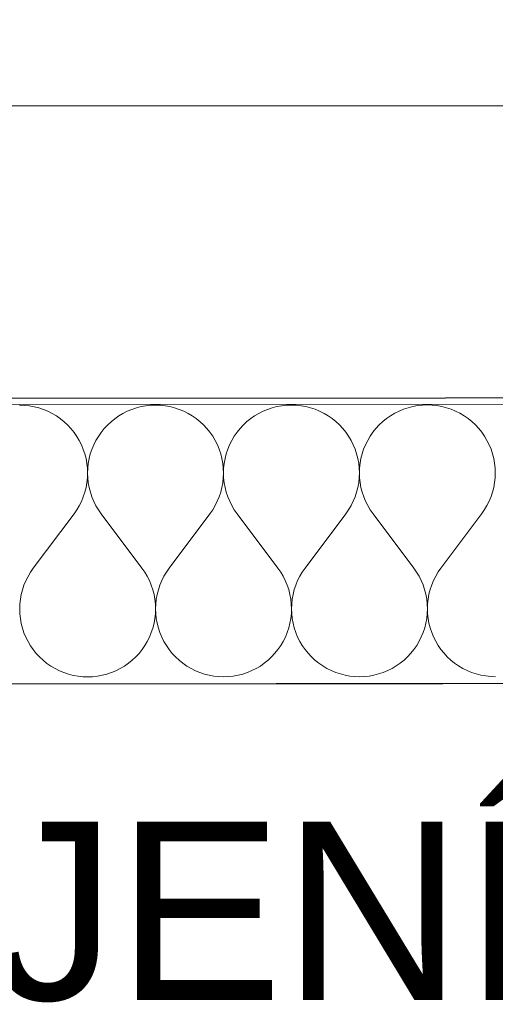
# Model space of a CAD drawing. Header units: millimetres. Extents: x -23738 to 4435, y -2716 to 20653.
# Tile 13 of 160: x -18857 to -18591, y 11 to 563. Entities that reach past the tile are written whole.
import ezdxf

# ---------------------------------------------------------------- set-up
doc = ezdxf.new("R2010")
doc.units = ezdxf.units.MM
doc.header["$MEASUREMENT"] = 0
doc.linetypes.add('Wipeout_Contour', pattern=[1000, 0, -1000])
for name, color, linetype in [('9._POHLED ZÁPADNÍ_2_2D prvky - obecné', 7, 'Continuous'), ('9._POHLED ZÁPADNÍ_2_Anotace - SP', 7, 'Continuous'), ('9._POHLED ZÁPADNÍ_2_Konstrukce - krov', 7, 'Continuous'), ('9._POHLED ZÁPADNÍ_2_Konstrukce - nosné', 7, 'Continuous'), ('9._POHLED ZÁPADNÍ_2_Nové_Konstrukce - nosné', 7, 'Continuous'), ('9._POHLED ZÁPADNÍ_2_Nové_Situace - terén', 7, 'Continuous'), ('9._POHLED ZÁPADNÍ_2_Nové_Výplně - Povrchové', 7, 'Continuous'), ('9._POHLED ZÁPADNÍ_2_Nové_Výplně – Řezové', 7, 'Continuous'), ('9._POHLED ZÁPADNÍ_2_Výplně - Povrchové', 7, 'Continuous'), ('9._POHLED ZÁPADNÍ_2_VÝTAH VAR 1', 7, 'Continuous')]:
    doc.layers.add(name, color=color, linetype=linetype)
doc.styles.add('GENEROVANÝ_STYL_1', font='txt')

# ---------------------------------------------------------------- blocks, each defined once
blk = doc.blocks.new('*X9', base_point=(-24533.14, -6254.22))
at = {"layer": '9._POHLED ZÁPADNÍ_2_Nové_Výplně – Řezové', "color": 21, "linetype": 'Continuous', "lineweight": 20, "true_color": 0xffaaaa}
for p, q in [((-18854.59, 346.6), (-18857.31, 346.7)), ((-18851.89, 346.31), (-18854.59, 346.6)), ((-18849.21, 345.83), (-18851.89, 346.31)), ((-18846.57, 345.16), (-18849.21, 345.83)), ((-18843.99, 344.3), (-18846.57, 345.16)), ((-18841.48, 343.26), (-18843.99, 344.3)), ((-18839.05, 342.04), (-18841.48, 343.26)), ((-18796.95, 343.28), (-18799.38, 342.06)), ((-18794.44, 344.32), (-18796.95, 343.28)), ((-18791.86, 345.18), (-18794.44, 344.32)), ((-18789.22, 345.86), (-18791.86, 345.18)), ((-18786.54, 346.34), (-18789.22, 345.86)), ((-18783.84, 346.63), (-18786.54, 346.34)), ((-18781.12, 346.73), (-18783.84, 346.63)), ((-18778.4, 346.64), (-18781.12, 346.73)), ((-18775.7, 346.35), (-18778.4, 346.64)), ((-18773.02, 345.87), (-18775.7, 346.35)), ((-18770.38, 345.19), (-18773.02, 345.87)), ((-18767.8, 344.34), (-18770.38, 345.19)), ((-18765.29, 343.3), (-18767.8, 344.34)), ((-18762.85, 342.08), (-18765.29, 343.3)), ((-18720.76, 343.32), (-18723.19, 342.1)), ((-18718.25, 344.36), (-18720.76, 343.32)), ((-18715.67, 345.22), (-18718.25, 344.36)), ((-18713.03, 345.89), (-18715.67, 345.22)), ((-18710.35, 346.38), (-18713.03, 345.89)), ((-18707.65, 346.67), (-18710.35, 346.38)), ((-18704.93, 346.77), (-18707.65, 346.67)), ((-18702.21, 346.67), (-18704.93, 346.77)), ((-18699.51, 346.38), (-18702.21, 346.67)), ((-18696.83, 345.9), (-18699.51, 346.38)), ((-18694.19, 345.23), (-18696.83, 345.9)), ((-18691.61, 344.37), (-18694.19, 345.23)), ((-18689.1, 343.33), (-18691.61, 344.37)), ((-18686.66, 342.11), (-18689.1, 343.33)), ((-18644.57, 343.35), (-18647, 342.13)), ((-18642.06, 344.4), (-18644.57, 343.35)), ((-18639.48, 345.26), (-18642.06, 344.4)), ((-18636.84, 345.93), (-18639.48, 345.26)), ((-18634.16, 346.42), (-18636.84, 345.93)), ((-18631.46, 346.71), (-18634.16, 346.42)), ((-18628.74, 346.81), (-18631.46, 346.71)), ((-18626.02, 346.71), (-18628.74, 346.81)), ((-18623.32, 346.42), (-18626.02, 346.71)), ((-18620.64, 345.94), (-18623.32, 346.42)), ((-18618, 345.27), (-18620.64, 345.94)), ((-18615.42, 344.41), (-18618, 345.27)), ((-18612.91, 343.37), (-18615.42, 344.41)), ((-18610.47, 342.15), (-18612.91, 343.37)), ((-18836.71, 340.65), (-18839.05, 342.04)), ((-18834.47, 339.1), (-18836.71, 340.65)), ((-18832.35, 337.4), (-18834.47, 339.1)), ((-18830.36, 335.54), (-18832.35, 337.4)), ((-18806.07, 337.41), (-18808.06, 335.55)), ((-18803.95, 339.12), (-18806.07, 337.41)), ((-18801.72, 340.67), (-18803.95, 339.12)), ((-18799.38, 342.06), (-18801.72, 340.67)), ((-18760.51, 340.69), (-18762.85, 342.08)), ((-18758.28, 339.14), (-18760.51, 340.69)), ((-18756.16, 337.43), (-18758.28, 339.14)), ((-18754.17, 335.58), (-18756.16, 337.43)), ((-18729.88, 337.45), (-18731.87, 335.59)), ((-18727.76, 339.15), (-18729.88, 337.45)), ((-18725.53, 340.71), (-18727.76, 339.15)), ((-18723.19, 342.1), (-18725.53, 340.71)), ((-18684.32, 340.73), (-18686.66, 342.11)), ((-18682.09, 339.18), (-18684.32, 340.73)), ((-18679.97, 337.47), (-18682.09, 339.18)), ((-18677.98, 335.62), (-18679.97, 337.47)), ((-18653.69, 337.48), (-18655.68, 335.63)), ((-18651.57, 339.19), (-18653.69, 337.48)), ((-18649.34, 340.74), (-18651.57, 339.19)), ((-18647, 342.13), (-18649.34, 340.74)), ((-18608.13, 340.76), (-18610.47, 342.15)), ((-18605.9, 339.21), (-18608.13, 340.76)), ((-18603.78, 337.51), (-18605.9, 339.21)), ((-18601.79, 335.65), (-18603.78, 337.51)), ((-18828.51, 333.55), (-18830.36, 335.54)), ((-18826.8, 331.43), (-18828.51, 333.55)), ((-18825.25, 329.2), (-18826.8, 331.43)), ((-18811.62, 331.44), (-18813.17, 329.21)), ((-18809.91, 333.56), (-18811.62, 331.44)), ((-18808.06, 335.55), (-18809.91, 333.56)), ((-18752.32, 333.59), (-18754.17, 335.58)), ((-18750.61, 331.47), (-18752.32, 333.59)), ((-18749.06, 329.24), (-18750.61, 331.47)), ((-18735.43, 331.48), (-18736.98, 329.24)), ((-18733.72, 333.6), (-18735.43, 331.48)), ((-18731.87, 335.59), (-18733.72, 333.6)), ((-18676.13, 333.63), (-18677.98, 335.62)), ((-18674.42, 331.51), (-18676.13, 333.63)), ((-18672.87, 329.27), (-18674.42, 331.51)), ((-18659.24, 331.51), (-18660.79, 329.28)), ((-18657.53, 333.63), (-18659.24, 331.51)), ((-18655.68, 335.63), (-18657.53, 333.63)), ((-18599.93, 333.66), (-18601.79, 335.65)), ((-18598.23, 331.54), (-18599.93, 333.66)), ((-18596.68, 329.31), (-18598.23, 331.54)), ((-18823.86, 326.86), (-18825.25, 329.2)), ((-18822.64, 324.43), (-18823.86, 326.86)), ((-18814.55, 326.86), (-18815.77, 324.43)), ((-18813.17, 329.21), (-18814.55, 326.86)), ((-18747.67, 326.9), (-18749.06, 329.24)), ((-18746.45, 324.46), (-18747.67, 326.9)), ((-18738.36, 326.9), (-18739.58, 324.47)), ((-18736.98, 329.24), (-18738.36, 326.9)), ((-18671.48, 326.93), (-18672.87, 329.27)), ((-18670.26, 324.5), (-18671.48, 326.93)), ((-18662.17, 326.94), (-18663.39, 324.5)), ((-18660.79, 329.28), (-18662.17, 326.94)), ((-18595.29, 326.97), (-18596.68, 329.31)), ((-18594.07, 324.54), (-18595.29, 326.97)), ((-18821.6, 321.91), (-18822.64, 324.43)), ((-18820.74, 319.33), (-18821.6, 321.91)), ((-18816.81, 321.92), (-18817.67, 319.33)), ((-18815.77, 324.43), (-18816.81, 321.92)), ((-18745.41, 321.95), (-18746.45, 324.46)), ((-18744.55, 319.37), (-18745.41, 321.95)), ((-18740.62, 321.95), (-18741.48, 319.37)), ((-18739.58, 324.47), (-18740.62, 321.95)), ((-18669.22, 321.99), (-18670.26, 324.5)), ((-18668.36, 319.41), (-18669.22, 321.99)), ((-18664.43, 321.99), (-18665.28, 319.41)), ((-18663.39, 324.5), (-18664.43, 321.99)), ((-18593.03, 322.02), (-18594.07, 324.54)), ((-18592.17, 319.44), (-18593.03, 322.02)), ((-18820.07, 316.7), (-18820.74, 319.33)), ((-18819.59, 314.02), (-18820.07, 316.7)), ((-18818.34, 316.7), (-18818.82, 314.02)), ((-18817.67, 319.33), (-18818.34, 316.7)), ((-18743.88, 316.73), (-18744.55, 319.37)), ((-18743.39, 314.06), (-18743.88, 316.73)), ((-18742.15, 316.73), (-18742.63, 314.06)), ((-18741.48, 319.37), (-18742.15, 316.73)), ((-18667.69, 316.77), (-18668.36, 319.41)), ((-18667.2, 314.09), (-18667.69, 316.77)), ((-18665.95, 316.77), (-18666.44, 314.09)), ((-18665.28, 319.41), (-18665.95, 316.77)), ((-18591.5, 316.81), (-18592.17, 319.44)), ((-18591.01, 314.13), (-18591.5, 316.81)), ((-18819.29, 311.31), (-18819.59, 314.02)), ((-18819.2, 308.6), (-18819.29, 311.31)), ((-18819.1, 311.31), (-18819.2, 308.6)), ((-18818.82, 314.02), (-18819.1, 311.31)), ((-18743.1, 311.35), (-18743.39, 314.06)), ((-18743.01, 308.63), (-18743.1, 311.35)), ((-18742.91, 311.35), (-18743.01, 308.63)), ((-18742.63, 314.06), (-18742.91, 311.35)), ((-18666.91, 311.39), (-18667.2, 314.09)), ((-18666.82, 308.67), (-18666.91, 311.39)), ((-18666.72, 311.39), (-18666.82, 308.67)), ((-18666.44, 314.09), (-18666.72, 311.39)), ((-18590.72, 311.42), (-18591.01, 314.13)), ((-18590.63, 308.7), (-18590.72, 311.42)), ((-18819.59, 303.17), (-18819.3, 305.88)), ((-18819.3, 305.88), (-18819.2, 308.6)), ((-18819.2, 308.6), (-18819.1, 305.88)), ((-18819.1, 305.88), (-18818.8, 303.17)), ((-18743.4, 303.21), (-18743.11, 305.91)), ((-18743.11, 305.91), (-18743.01, 308.63)), ((-18743.01, 308.63), (-18742.91, 305.91)), ((-18742.91, 305.91), (-18742.61, 303.21)), ((-18667.21, 303.24), (-18666.91, 305.95)), ((-18666.91, 305.95), (-18666.82, 308.67)), ((-18666.82, 308.67), (-18666.72, 305.95)), ((-18666.72, 305.95), (-18666.42, 303.25)), ((-18591.02, 303.28), (-18590.72, 305.99)), ((-18590.72, 305.99), (-18590.63, 308.7)), ((-18820.74, 297.86), (-18820.07, 300.49)), ((-18820.07, 300.49), (-18819.59, 303.17)), ((-18818.8, 303.17), (-18818.32, 300.5)), ((-18818.32, 300.5), (-18817.64, 297.86)), ((-18744.55, 297.9), (-18743.88, 300.53)), ((-18743.88, 300.53), (-18743.4, 303.21)), ((-18742.61, 303.21), (-18742.13, 300.53)), ((-18742.13, 300.53), (-18741.45, 297.9)), ((-18668.36, 297.93), (-18667.69, 300.57)), ((-18667.69, 300.57), (-18667.21, 303.24)), ((-18666.42, 303.25), (-18665.94, 300.57)), ((-18665.94, 300.57), (-18665.26, 297.93)), ((-18592.17, 297.97), (-18591.5, 300.6)), ((-18591.5, 300.6), (-18591.02, 303.28)), ((-18823.86, 290.33), (-18822.65, 292.76)), ((-18822.65, 292.76), (-18821.6, 295.28)), ((-18821.6, 295.28), (-18820.74, 297.86)), ((-18817.64, 297.86), (-18816.78, 295.28)), ((-18816.78, 295.28), (-18815.73, 292.77)), ((-18815.73, 292.77), (-18814.51, 290.34)), ((-18747.67, 290.37), (-18746.46, 292.8)), ((-18746.46, 292.8), (-18745.41, 295.31)), ((-18745.41, 295.31), (-18744.55, 297.9)), ((-18741.45, 297.9), (-18740.59, 295.32)), ((-18740.59, 295.32), (-18739.54, 292.8)), ((-18739.54, 292.8), (-18738.32, 290.37)), ((-18671.48, 290.41), (-18670.26, 292.84)), ((-18670.26, 292.84), (-18669.22, 295.35)), ((-18669.22, 295.35), (-18668.36, 297.93)), ((-18665.26, 297.93), (-18664.4, 295.35)), ((-18664.4, 295.35), (-18663.35, 292.84)), ((-18663.35, 292.84), (-18662.13, 290.41)), ((-18595.29, 290.44), (-18594.07, 292.87)), ((-18594.07, 292.87), (-18593.03, 295.39)), ((-18593.03, 295.39), (-18592.17, 297.97)), ((-18826.81, 285.76), (-18825.25, 287.99)), ((-18825.25, 287.99), (-18823.86, 290.33)), ((-18814.51, 290.34), (-18813.12, 288)), ((-18813.12, 288), (-18811.57, 285.77)), ((-18750.62, 285.8), (-18749.06, 288.03)), ((-18749.06, 288.03), (-18747.67, 290.37)), ((-18738.32, 290.37), (-18736.93, 288.04)), ((-18736.93, 288.04), (-18735.38, 285.8)), ((-18674.43, 285.83), (-18672.87, 288.07)), ((-18672.87, 288.07), (-18671.48, 290.41)), ((-18662.13, 290.41), (-18660.74, 288.07)), ((-18660.74, 288.07), (-18659.19, 285.84)), ((-18598.23, 285.87), (-18596.68, 288.1)), ((-18596.68, 288.1), (-18595.29, 290.44)), ((-18826.81, 285.76), (-18849.65, 255.27)), ((-18811.57, 285.77), (-18788.7, 255.3)), ((-18750.62, 285.8), (-18773.46, 255.31)), ((-18735.38, 285.8), (-18712.51, 255.34)), ((-18674.43, 285.83), (-18697.27, 255.34)), ((-18659.19, 285.84), (-18636.32, 255.37)), ((-18598.23, 285.87), (-18621.08, 255.38)), ((-18849.65, 255.27), (-18851.2, 253.04)), ((-18787.14, 253.07), (-18788.7, 255.3)), ((-18773.46, 255.31), (-18775.01, 253.07)), ((-18710.95, 253.1), (-18712.51, 255.34)), ((-18697.27, 255.34), (-18698.82, 253.11)), ((-18634.76, 253.14), (-18636.32, 255.37)), ((-18621.08, 255.38), (-18622.63, 253.15)), ((-18852.59, 250.7), (-18853.81, 248.27)), ((-18851.2, 253.04), (-18852.59, 250.7)), ((-18785.75, 250.73), (-18787.14, 253.07)), ((-18784.53, 248.3), (-18785.75, 250.73)), ((-18776.4, 250.74), (-18777.62, 248.3)), ((-18775.01, 253.07), (-18776.4, 250.74)), ((-18709.56, 250.77), (-18710.95, 253.1)), ((-18708.34, 248.34), (-18709.56, 250.77)), ((-18700.21, 250.77), (-18701.43, 248.34)), ((-18698.82, 253.11), (-18700.21, 250.77)), ((-18633.37, 250.8), (-18634.76, 253.14)), ((-18632.15, 248.37), (-18633.37, 250.8)), ((-18624.02, 250.81), (-18625.24, 248.38)), ((-18622.63, 253.15), (-18624.02, 250.81)), ((-18855.71, 243.17), (-18856.38, 240.54)), ((-18854.85, 245.75), (-18855.71, 243.17)), ((-18853.81, 248.27), (-18854.85, 245.75)), ((-18783.48, 245.79), (-18784.53, 248.3)), ((-18782.62, 243.21), (-18783.48, 245.79)), ((-18781.95, 240.57), (-18782.62, 243.21)), ((-18779.52, 243.21), (-18780.19, 240.57)), ((-18778.66, 245.79), (-18779.52, 243.21)), ((-18777.62, 248.3), (-18778.66, 245.79)), ((-18707.29, 245.82), (-18708.34, 248.34)), ((-18706.43, 243.24), (-18707.29, 245.82)), ((-18705.76, 240.61), (-18706.43, 243.24)), ((-18703.33, 243.25), (-18704, 240.61)), ((-18702.47, 245.83), (-18703.33, 243.25)), ((-18701.43, 248.34), (-18702.47, 245.83)), ((-18631.1, 245.86), (-18632.15, 248.37)), ((-18630.24, 243.28), (-18631.1, 245.86)), ((-18629.57, 240.64), (-18630.24, 243.28)), ((-18627.14, 243.28), (-18627.81, 240.65)), ((-18626.28, 245.86), (-18627.14, 243.28)), ((-18625.24, 248.38), (-18626.28, 245.86)), ((-18856.87, 237.86), (-18857.16, 235.15)), ((-18856.38, 240.54), (-18856.87, 237.86)), ((-18781.46, 237.9), (-18781.95, 240.57)), ((-18781.17, 235.19), (-18781.46, 237.9)), ((-18780.68, 237.9), (-18780.97, 235.19)), ((-18780.19, 240.57), (-18780.68, 237.9)), ((-18705.27, 237.93), (-18705.76, 240.61)), ((-18704.98, 235.23), (-18705.27, 237.93)), ((-18704.49, 237.93), (-18704.78, 235.23)), ((-18704, 240.61), (-18704.49, 237.93)), ((-18629.08, 237.97), (-18629.57, 240.64)), ((-18628.79, 235.26), (-18629.08, 237.97)), ((-18628.3, 237.97), (-18628.59, 235.26)), ((-18627.81, 240.65), (-18628.3, 237.97)), ((-18857.16, 235.15), (-18857.26, 232.44)), ((-18857.26, 232.44), (-18857.16, 229.72)), ((-18781.07, 232.47), (-18781.17, 235.19)), ((-18781.16, 229.75), (-18781.07, 232.47)), ((-18780.97, 235.19), (-18781.07, 232.47)), ((-18781.07, 232.47), (-18780.97, 229.75)), ((-18704.88, 232.51), (-18704.98, 235.23)), ((-18704.97, 229.79), (-18704.88, 232.51)), ((-18704.78, 235.23), (-18704.88, 232.51)), ((-18704.88, 232.51), (-18704.78, 229.79)), ((-18628.69, 232.55), (-18628.79, 235.26)), ((-18628.78, 229.83), (-18628.69, 232.55)), ((-18628.59, 235.26), (-18628.69, 232.55)), ((-18628.69, 232.55), (-18628.59, 229.83)), ((-18857.16, 229.72), (-18856.87, 227.01)), ((-18856.87, 227.01), (-18856.39, 224.33)), ((-18781.93, 224.37), (-18781.45, 227.05)), ((-18781.45, 227.05), (-18781.16, 229.75)), ((-18780.97, 229.75), (-18780.68, 227.05)), ((-18780.68, 227.05), (-18780.2, 224.37)), ((-18705.74, 224.41), (-18705.26, 227.08)), ((-18705.26, 227.08), (-18704.97, 229.79)), ((-18704.78, 229.79), (-18704.49, 227.08)), ((-18704.49, 227.08), (-18704.01, 224.41)), ((-18629.55, 224.44), (-18629.07, 227.12)), ((-18629.07, 227.12), (-18628.78, 229.83)), ((-18628.59, 229.83), (-18628.3, 227.12)), ((-18628.3, 227.12), (-18627.82, 224.44)), ((-18856.39, 224.33), (-18855.71, 221.7)), ((-18855.71, 221.7), (-18854.85, 219.12)), ((-18783.46, 219.15), (-18782.6, 221.73)), ((-18782.6, 221.73), (-18781.93, 224.37)), ((-18780.2, 224.37), (-18779.52, 221.73)), ((-18779.52, 221.73), (-18778.66, 219.15)), ((-18707.26, 219.19), (-18706.41, 221.77)), ((-18706.41, 221.77), (-18705.74, 224.41)), ((-18704.01, 224.41), (-18703.33, 221.77)), ((-18703.33, 221.77), (-18702.47, 219.19)), ((-18631.07, 219.22), (-18630.22, 221.81)), ((-18630.22, 221.81), (-18629.55, 224.44)), ((-18627.82, 224.44), (-18627.14, 221.81)), ((-18627.14, 221.81), (-18626.28, 219.23)), ((-18854.85, 219.12), (-18853.81, 216.6)), ((-18853.81, 216.6), (-18852.6, 214.17)), ((-18785.71, 214.2), (-18784.49, 216.64)), ((-18784.49, 216.64), (-18783.46, 219.15)), ((-18778.66, 219.15), (-18777.62, 216.64)), ((-18777.62, 216.64), (-18776.41, 214.21)), ((-18709.52, 214.24), (-18708.3, 216.67)), ((-18708.3, 216.67), (-18707.26, 219.19)), ((-18702.47, 219.19), (-18701.43, 216.68)), ((-18701.43, 216.68), (-18700.22, 214.24)), ((-18633.33, 214.28), (-18632.11, 216.71)), ((-18632.11, 216.71), (-18631.07, 219.22)), ((-18626.28, 219.23), (-18625.24, 216.71)), ((-18625.24, 216.71), (-18624.02, 214.28)), ((-18852.6, 214.17), (-18851.21, 211.83)), ((-18851.21, 211.83), (-18849.66, 209.6)), ((-18788.64, 209.63), (-18787.1, 211.86)), ((-18787.1, 211.86), (-18785.71, 214.2)), ((-18776.41, 214.21), (-18775.02, 211.87)), ((-18775.02, 211.87), (-18773.47, 209.63)), ((-18712.45, 209.66), (-18710.9, 211.9)), ((-18710.9, 211.9), (-18709.52, 214.24)), ((-18700.22, 214.24), (-18698.83, 211.9)), ((-18698.83, 211.9), (-18697.27, 209.67)), ((-18636.26, 209.7), (-18634.71, 211.93)), ((-18634.71, 211.93), (-18633.33, 214.28)), ((-18624.02, 214.28), (-18622.64, 211.94)), ((-18622.64, 211.94), (-18621.08, 209.71)), ((-18849.66, 209.6), (-18847.95, 207.48)), ((-18847.95, 207.48), (-18846.09, 205.49)), ((-18846.09, 205.49), (-18844.1, 203.63)), ((-18794.19, 203.66), (-18792.2, 205.51)), ((-18792.2, 205.51), (-18790.35, 207.51)), ((-18790.35, 207.51), (-18788.64, 209.63)), ((-18773.47, 209.63), (-18771.76, 207.51)), ((-18771.76, 207.51), (-18769.9, 205.52)), ((-18769.9, 205.52), (-18767.91, 203.67)), ((-18718, 203.69), (-18716.01, 205.55)), ((-18716.01, 205.55), (-18714.16, 207.54)), ((-18714.16, 207.54), (-18712.45, 209.66)), ((-18697.27, 209.67), (-18695.57, 207.55)), ((-18695.57, 207.55), (-18693.71, 205.56)), ((-18693.71, 205.56), (-18691.72, 203.71)), ((-18641.81, 203.73), (-18639.82, 205.59)), ((-18639.82, 205.59), (-18637.97, 207.58)), ((-18637.97, 207.58), (-18636.26, 209.7)), ((-18621.08, 209.71), (-18619.38, 207.59)), ((-18619.38, 207.59), (-18617.52, 205.6)), ((-18617.52, 205.6), (-18615.53, 203.74)), ((-18844.1, 203.63), (-18841.98, 201.93)), ((-18841.98, 201.93), (-18839.75, 200.38)), ((-18839.75, 200.38), (-18837.41, 198.99)), ((-18837.41, 198.99), (-18834.98, 197.77)), ((-18803.31, 197.79), (-18800.88, 199.01)), ((-18800.88, 199.01), (-18798.54, 200.4)), ((-18798.54, 200.4), (-18796.31, 201.95)), ((-18796.31, 201.95), (-18794.19, 203.66)), ((-18767.91, 203.67), (-18765.79, 201.96)), ((-18765.79, 201.96), (-18763.56, 200.41)), ((-18763.56, 200.41), (-18761.22, 199.03)), ((-18761.22, 199.03), (-18758.79, 197.81)), ((-18727.12, 197.82), (-18724.69, 199.04)), ((-18724.69, 199.04), (-18722.35, 200.43)), ((-18722.35, 200.43), (-18720.12, 201.99)), ((-18720.12, 201.99), (-18718, 203.69)), ((-18691.72, 203.71), (-18689.6, 202)), ((-18689.6, 202), (-18687.37, 200.45)), ((-18687.37, 200.45), (-18685.03, 199.06)), ((-18685.03, 199.06), (-18682.6, 197.84)), ((-18650.93, 197.86), (-18648.5, 199.08)), ((-18648.5, 199.08), (-18646.16, 200.47)), ((-18646.16, 200.47), (-18643.93, 202.02)), ((-18643.93, 202.02), (-18641.81, 203.73)), ((-18615.53, 203.74), (-18613.41, 202.04)), ((-18613.41, 202.04), (-18611.18, 200.49)), ((-18611.18, 200.49), (-18608.84, 199.1)), ((-18608.84, 199.1), (-18606.4, 197.88)), ((-18834.98, 197.77), (-18832.46, 196.73)), ((-18832.46, 196.73), (-18829.88, 195.87)), ((-18829.88, 195.87), (-18827.24, 195.2)), ((-18827.24, 195.2), (-18824.57, 194.72)), ((-18824.57, 194.72), (-18821.86, 194.43)), ((-18821.86, 194.43), (-18819.14, 194.33)), ((-18819.14, 194.33), (-18816.42, 194.43)), ((-18816.42, 194.43), (-18813.72, 194.72)), ((-18813.72, 194.72), (-18811.04, 195.21)), ((-18811.04, 195.21), (-18808.41, 195.88)), ((-18808.41, 195.88), (-18805.83, 196.74)), ((-18805.83, 196.74), (-18803.31, 197.79)), ((-18758.79, 197.81), (-18756.27, 196.77)), ((-18756.27, 196.77), (-18753.69, 195.91)), ((-18753.69, 195.91), (-18751.05, 195.24)), ((-18751.05, 195.24), (-18748.38, 194.76)), ((-18748.38, 194.76), (-18745.67, 194.47)), ((-18745.67, 194.47), (-18742.95, 194.37)), ((-18742.95, 194.37), (-18740.23, 194.47)), ((-18740.23, 194.47), (-18737.53, 194.76)), ((-18737.53, 194.76), (-18734.85, 195.25)), ((-18734.85, 195.25), (-18732.22, 195.92)), ((-18732.22, 195.92), (-18729.64, 196.78)), ((-18729.64, 196.78), (-18727.12, 197.82)), ((-18682.6, 197.84), (-18680.08, 196.8)), ((-18680.08, 196.8), (-18677.5, 195.95)), ((-18677.5, 195.95), (-18674.86, 195.27)), ((-18674.86, 195.27), (-18672.19, 194.79)), ((-18672.19, 194.79), (-18669.48, 194.5)), ((-18669.48, 194.5), (-18666.76, 194.41)), ((-18666.76, 194.41), (-18664.04, 194.51)), ((-18664.04, 194.51), (-18661.34, 194.8)), ((-18661.34, 194.8), (-18658.66, 195.28)), ((-18658.66, 195.28), (-18656.03, 195.96)), ((-18656.03, 195.96), (-18653.45, 196.82)), ((-18653.45, 196.82), (-18650.93, 197.86)), ((-18606.4, 197.88), (-18603.89, 196.84)), ((-18603.89, 196.84), (-18601.31, 195.98)), ((-18601.31, 195.98), (-18598.67, 195.31)), ((-18598.67, 195.31), (-18596, 194.83)), ((-18596, 194.83), (-18593.29, 194.54)), ((-18593.29, 194.54), (-18590.57, 194.44))]:
    blk.add_line(p, q, dxfattribs=at)

msp = doc.modelspace()

# ---------------------------------------------------------------- hatches: boundary and pattern name
at = {"layer": '9._POHLED ZÁPADNÍ_2_Nové_Situace - terén', "linetype": 'Continuous', "lineweight": 0, "true_color": 0xfed4d4}
msp.add_hatch(color=254, dxfattribs=at).paths.add_polyline_path([(-20142.43, 2682.34), (-20183.55, 346.74), (-15902.04, 348.04), (-16017.44, 349.73), (-16015.08, 511.79), (-16234.47, 512.68), (-16235.75, 429.96), (-16395.73, 432.45), (-16394.48, 513.33), (-20103.77, 528.31), (-20103.2, 668.3), (-20031.2, 668.01), (-19999.86, 2682.35)])
msp.add_hatch(color=254, dxfattribs=at).paths.add_polyline_path([(-20142.43, 2682.34), (-20183.55, 346.74), (-15902.04, 348.04), (-16017.44, 349.73), (-16015.08, 511.79), (-16234.47, 512.68), (-16235.75, 429.96), (-16395.73, 432.45), (-16394.48, 513.33), (-20103.77, 528.31), (-20103.2, 668.3), (-20031.2, 668.01), (-19999.86, 2682.35)])

# ---------------------------------------------------------------- linework, layer by layer
at = {"layer": '9._POHLED ZÁPADNÍ_2_Nové_Situace - terén', "color": 1, "linetype": 'Continuous', "lineweight": 25, "flags": 128}
msp.add_lwpolyline([(-20142.43, 2682.34), (-20183.55, 346.74), (-15902.04, 348.04), (-16017.44, 349.73), (-16015.08, 511.79), (-16234.47, 512.68), (-16235.75, 429.96), (-16395.73, 432.45), (-16394.48, 513.33), (-20103.77, 528.31), (-20103.2, 668.3), (-20031.2, 668.01), (-19999.86, 2682.35)], close=True, dxfattribs=at)
msp.add_lwpolyline([(-20142.43, 2682.34), (-20183.55, 346.74), (-15902.04, 348.04), (-16017.44, 349.73), (-16015.08, 511.79), (-16234.47, 512.68), (-16235.75, 429.96), (-16395.73, 432.45), (-16394.48, 513.33), (-20103.77, 528.31), (-20103.2, 668.3), (-20031.2, 668.01), (-19999.86, 2682.35)], close=True, dxfattribs=at)

# ---------------------------------------------------------------- texts
at = {"layer": '9._POHLED ZÁPADNÍ_2_Anotace - SP', "color": 1, "linetype": 'Continuous', "lineweight": 25, "insert": (-17786.23, 62.5), "char_height": 100, "attachment_point": 5, "style": 'GENEROVANÝ_STYL_1'}
msp.add_mtext('\\A1;{\\pqc;\\fArial|b0|i0|c238|p38;NAPOJENÍ NOVÉ POZEDNICE NA STÁVAJÍCÍ}', dxfattribs=at)

# ---------------------------------------------------------------- next in the draw order: wipeouts: each hides what was drawn before it
at = {"color": 254, "linetype": 'Wipeout_Contour', "lineweight": 0, "ltscale": 72995.383912}
msp.add_wipeout([(-20484.72, 189.72), (-16009.88, 191.87), (-16009.96, 351.87), (-20481.93, 349.73)], dxfattribs=at).dxf.layer = '9._POHLED ZÁPADNÍ_2_Nové_Výplně - Povrchové'

# ---------------------------------------------------------------- next in the draw order: linework, layer by layer
at = {"layer": '9._POHLED ZÁPADNÍ_2_Nové_Konstrukce - nosné', "color": 1, "linetype": 'Continuous', "lineweight": 25, "flags": 128}
for points in [[(-16009.96, 351.87), (-20481.93, 349.73)], [(-20484.72, 189.72), (-16009.88, 191.87)]]:
    msp.add_lwpolyline(points, dxfattribs=at)

# ---------------------------------------------------------------- next in the draw order: wipeouts: each hides what was drawn before it
at = {"color": 254, "linetype": 'Wipeout_Contour', "lineweight": 0, "ltscale": 72102.487205}
msp.add_wipeout([(-20184.46, 348.52), (-15847.42, 349.83), (-15847.54, 749.83), (-20184.58, 748.52)], dxfattribs=at).dxf.layer = '9._POHLED ZÁPADNÍ_2_Výplně - Povrchové'

# ---------------------------------------------------------------- next in the draw order: linework, layer by layer
at = {"layer": '9._POHLED ZÁPADNÍ_2_Konstrukce - krov', "color": 8, "linetype": 'Continuous', "lineweight": 13}
msp.add_line((-20178.93, 514.5), (-15844, 514.5), dxfattribs=at)
at = {"layer": '9._POHLED ZÁPADNÍ_2_Konstrukce - nosné', "color": 251, "linetype": 'Continuous', "lineweight": 20, "true_color": 0x6a6a6a, "flags": 128}
msp.add_lwpolyline([(-20184.46, 348.52), (-15847.42, 349.83)], dxfattribs=at)

# ---------------------------------------------------------------- next in the draw order: wipeouts: each hides what was drawn before it
at = {"color": 254, "linetype": 'Wipeout_Contour', "lineweight": 0, "ltscale": 72995.383912}
msp.add_wipeout([(-20484.72, 189.72), (-16009.88, 191.87), (-16009.96, 351.87), (-20481.93, 349.73)], dxfattribs=at).dxf.layer = '9._POHLED ZÁPADNÍ_2_Nové_Výplně – Řezové'

# ---------------------------------------------------------------- next in the draw order: linework, layer by layer
at = {"layer": '9._POHLED ZÁPADNÍ_2_2D prvky - obecné', "color": 7, "linetype": 'Continuous', "lineweight": 13}
msp.add_line((-20183.56, 346.74), (-492.64, 352.73), dxfattribs=at)
at = {"layer": '9._POHLED ZÁPADNÍ_2_Nové_Konstrukce - nosné', "color": 1, "linetype": 'Continuous', "lineweight": 25, "flags": 128}
for points in [[(-16009.96, 351.87), (-20481.93, 349.73)], [(-20644.75, 189.65), (-16009.88, 191.87)]]:
    msp.add_lwpolyline(points, dxfattribs=at)

# ---------------------------------------------------------------- next in the draw order: block references
at = {"layer": '9._POHLED ZÁPADNÍ_2_VÝTAH VAR 1', "color": 9, "linetype": 'Continuous', "lineweight": 13}
msp.add_blockref('*X9', (-24533.14, -6254.22), dxfattribs=at)

doc.saveas('drawing.dxf')
